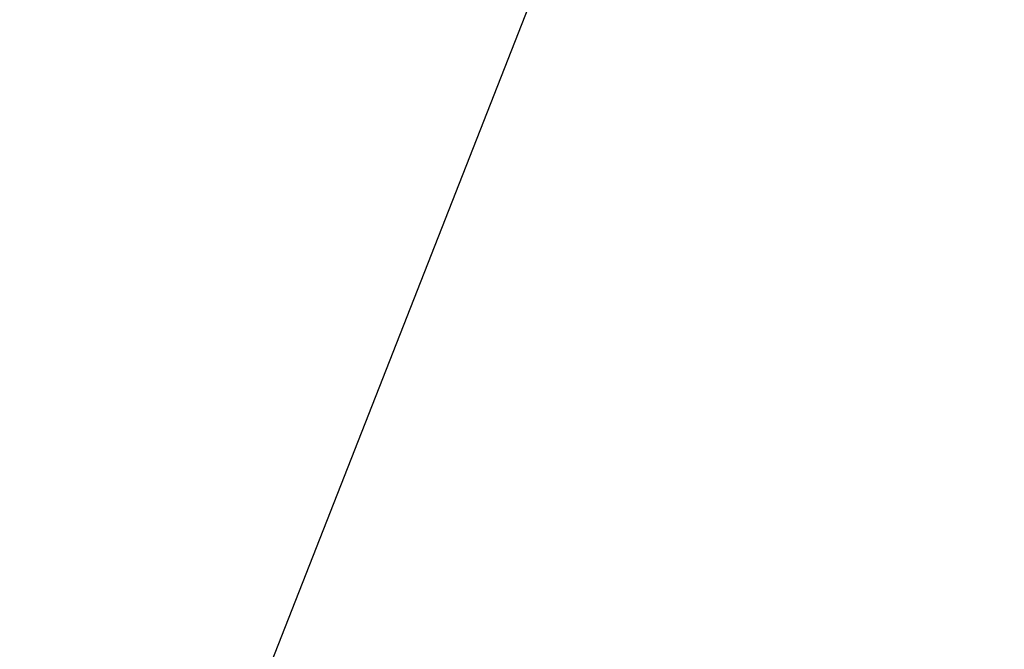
# Model space of a CAD drawing. Extents: x 0 to 712, y 0 to 712.
# Tile 238 of 256: x 245.25785 to 245.26604, y 287.13814 to 287.14338. Entities that reach past the tile are written whole.
import ezdxf

# ---------------------------------------------------------------- set-up
doc = ezdxf.new("R2010")
doc.units = 0
doc.header["$LTSCALE"] = 25.4
doc.layers.get('0').update_dxf_attribs({"color": 13, "linetype": 'CONTINUOUS'})

# ---------------------------------------------------------------- blocks, each defined once
blk = doc.blocks.new('GRUPUJ_12')
at = {"color": 0}
mesh = blk.add_polyface(dxfattribs=at)
corners = [(241.5606995, 286.3432083, 401.8466492), (241.5606995, 286.3432083, 341.8466492), (243.7152405, 285.3056412, 401.8466492)]
mesh.append_faces([[corners[k] for k in face] for face in [(0, 1, 2)]], dxfattribs={"color": 0})
mesh = blk.add_polyface(dxfattribs=at)
corners = [(243.770874, 285.4473572, 402.61203), (243.7152405, 285.3056412, 401.8466492), (244.6164246, 284.9827118, 401.8466492)]
mesh.append_faces([[corners[k] for k in face] for face in [(0, 1, 2)]], dxfattribs={"color": 0})
blk = doc.blocks.new('CRISTAL-L-7631-7630_STL')
at = {"color": 8}
blk.add_blockref('GRUPUJ_12', (146.5341797, -354.22995, 165.372406), dxfattribs=at)
blk = doc.blocks.new('GRUPUJ_11')
at = {"color": 0}
blk.add_blockref('CRISTAL-L-7631-7630_STL', (-144.9902802, 356.0603027, -7.2190595), dxfattribs=at)

msp = doc.modelspace()

# ---------------------------------------------------------------- block references
at = {"color": 0}
msp.add_blockref('GRUPUJ_11', (0, 0), dxfattribs=at)

doc.saveas('drawing.dxf')
